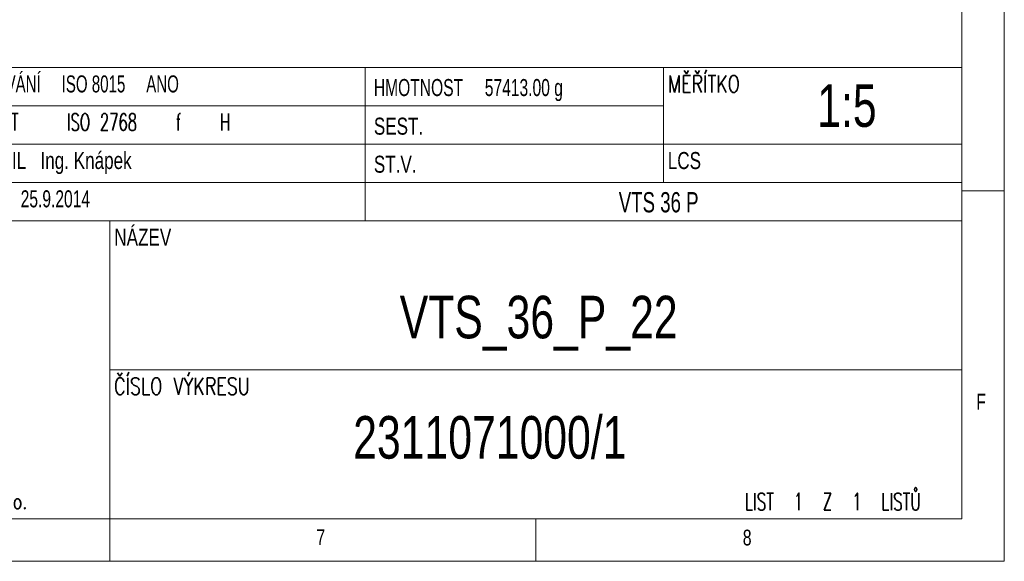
# Model space of a CAD drawing. Header units: millimetres. Extents: x 5 to 583, y 5 to 292.
# Tile 5 of 8: x 299 to 415, y 5 to 69. Entities that reach past the tile are written whole.
import ezdxf

# ---------------------------------------------------------------- set-up
doc = ezdxf.new("R2010")
doc.units = ezdxf.units.MM
doc.styles.add('SLDTEXTSTYLE0', font='TXT', dxfattribs={"width": 0.75})
doc.styles.add('SLDTEXTSTYLE1', font='TXT', dxfattribs={"width": 0.637097, "bigfont": 'bigfont'})
doc.styles.add('SLDTEXTSTYLE2', font='TXT', dxfattribs={"width": 0.66129})
doc.styles.add('SLDTEXTSTYLE3', font='TXT', dxfattribs={"width": 0.684783})
doc.styles.add('SLDTEXTSTYLE4', font='TXT', dxfattribs={"width": 0.75, "bigfont": 'bigfont'})
doc.styles.add('SLDTEXTSTYLE5', font='TXT', dxfattribs={"width": 0.684211})
doc.styles.add('SLDTEXTSTYLE7', font='TXT', dxfattribs={"width": 0.65, "bigfont": 'bigfont'})
doc.styles.add('SLDTEXTSTYLE8', font='TXT', dxfattribs={"width": 0.7})
doc.styles.add('SLDTEXTSTYLE9', font='TXT', dxfattribs={"width": 0.6875})

# ---------------------------------------------------------------- blocks, each defined once
blk = doc.blocks.new('SW_NOTE_0')
at = {"color": 0, "linetype": 'Continuous', "lineweight": 0, "attachment_point": 1}
for s, insert, char_height, style in [('KPB Intra', (0, 8.35), 6.5, 'SLDTEXTSTYLE8'), ('Instrument Transformers', (0, -0.14), 3, 'SLDTEXTSTYLE8'), ('Všechna práva na dokument vyhrazena KPB INTRA s.r.o.', (0, -12.48), 1.8, 'SLDTEXTSTYLE4')]:
    blk.add_mtext(s, dxfattribs=dict(at, insert=insert, char_height=char_height, style=style))

msp = doc.modelspace()

# ---------------------------------------------------------------- linework, layer by layer
at = {"color": 7, "linetype": 'Continuous', "lineweight": 0}
for p, q in [((415, 5), (415, 292)), ((410, 287), (410, 10)), ((375, 63), (375, 49.5)), ((290, 58.5), (375, 58.5)), ((290, 54), (410, 54)), ((240, 49.5), (410, 49.5)), ((410, 48.5), (415, 48.5)), ((10, 10), (410, 10)), ((310, 10), (310, 5)), ((360, 5), (360, 10)), ((5, 5), (415, 5))]:
    msp.add_line(p, q, dxfattribs=at)
at = {"color": 7, "linetype": 'Continuous', "lineweight": 15}
for p, q in [((240, 63), (410, 63)), ((340, 63), (340, 45)), ((410, 63), (410, 45)), ((240, 45), (410, 45)), ((310, 45), (310, 10)), ((410, 45), (410, 10)), ((310, 27.5), (410, 27.5)), ((240, 10), (410, 10))]:
    msp.add_line(p, q, dxfattribs=at)

# ---------------------------------------------------------------- block references
at = {"color": 7, "linetype": 'Continuous', "lineweight": 0}
msp.add_blockref('SW_NOTE_0', (246.296, 25.429), dxfattribs=at)

# ---------------------------------------------------------------- texts
for s, insert, char_height, attachment_point, style in [('TOLEROVÁNÍ     ISO 8015     ANO', (290.501, 62.067), 2, 1, 'SLDTEXTSTYLE2'), ('MĚŘÍTKO', (375.532, 62.072), 2, 1, 'SLDTEXTSTYLE4'), ('HMOTNOST     57413.00 g', (341.001, 61.643), 2, 1, 'SLDTEXTSTYLE3'), ('1:5', (393.043, 61.025), 5, 1, 'SLDTEXTSTYLE0'), ('PŘESNOST     ISO 2768    f    H', (290.501, 57.578), 2, 1, 'SLDTEXTSTYLE1'), ('SEST.', (341.001, 57.104), 2, 1, 'SLDTEXTSTYLE0'), ('SCHVÁLIL   Ing. Knápek', (290.501, 53.074), 2, 1, 'SLDTEXTSTYLE0'), ('ST.V.', (341.001, 52.636), 2, 1, 'SLDTEXTSTYLE0'), ('LCS', (375.5, 53.067), 2, 1, 'SLDTEXTSTYLE0'), ('DATUM     25.9.2014', (290.501, 48.572), 2, 1, 'SLDTEXTSTYLE5'), ('VTS 36 P', (374.431, 48.36), 2.3813, 2, 'SLDTEXTSTYLE9'), ('NÁZEV', (310.538, 44.066), 2, 1, 'SLDTEXTSTYLE0'), ('VTS_36_P_22', (360.348, 36.187), 5, 2, 'SLDTEXTSTYLE0'), ('ČÍSLO VÝKRESU', (310.513, 26.564), 2, 1, 'SLDTEXTSTYLE4'), ('F', (411.713, 24.673), 1.852, 1, 'SLDTEXTSTYLE0'), ('2311071000/1', (338.577, 22.059), 5, 1, 'SLDTEXTSTYLE0'), ('LIST  1  Z  1  LISTŮ', (384.558, 13.007), 2, 1, 'SLDTEXTSTYLE7'), ('7', (334.251, 8.752), 1.852, 1, 'SLDTEXTSTYLE0'), ('8', (384.303, 8.718), 1.852, 1, 'SLDTEXTSTYLE0')]:
    msp.add_mtext(s, dxfattribs=dict(at, insert=insert, char_height=char_height, attachment_point=attachment_point, style=style))

doc.saveas('drawing.dxf')
